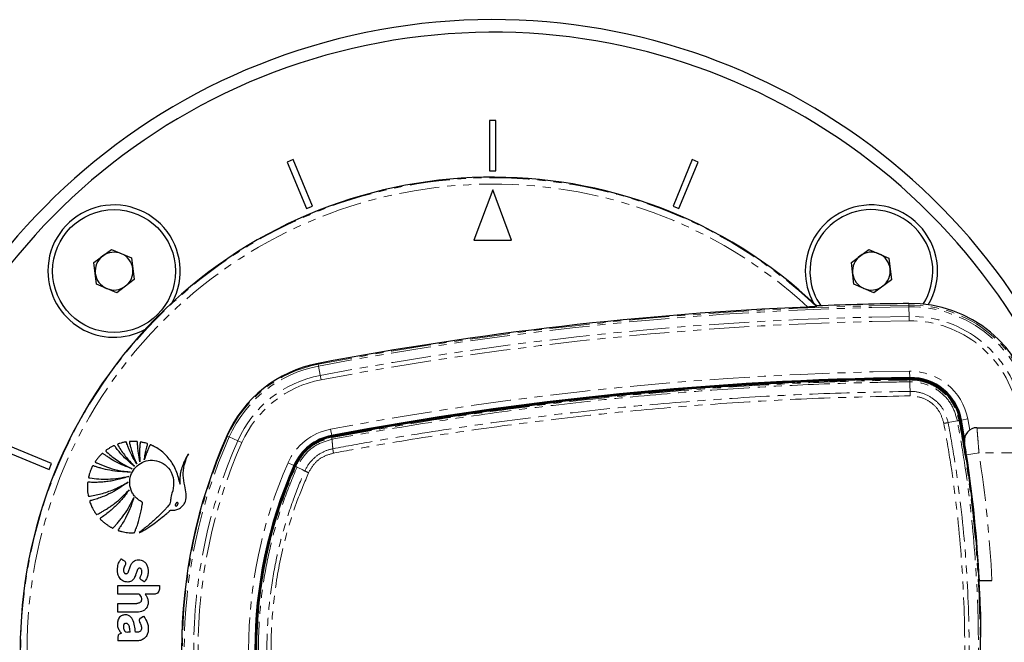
# Paper-space layout 'Inground Anchor' of a CAD drawing. Header units: millimetres. Extents: x 262 to 9484, y 125 to 8141.
# Tile 29 of 53: x 545 to 701, y 6142 to 6241. Entities that reach past the tile are written whole.
import ezdxf

# ---------------------------------------------------------------- set-up
doc = ezdxf.new("R2010")
doc.units = ezdxf.units.MM
doc.linetypes.add('PHANTOM', pattern=[12.7, 6.35, -1.27, 1.27, -1.27, 1.27, -1.27])

psp = doc.layouts.new('Inground Anchor')

# ---------------------------------------------------------------- linework, layer by layer
at = {"color": 7, "linetype": 'Continuous', "lineweight": 25}
for p, q in [((620.2, 6224.83), (619.2, 6224.83)), ((619.2, 6224.83), (619.2, 6216.83)), ((620.2, 6216.83), (620.2, 6224.83)), ((588.02, 6218.63), (587.09, 6218.24)), ((587.09, 6218.24), (590.15, 6210.85)), ((591.08, 6211.23), (588.02, 6218.63)), ((651.38, 6218.63), (648.32, 6211.23)), ((649.25, 6210.85), (652.31, 6218.24)), ((652.31, 6218.24), (651.38, 6218.63)), ((619.2, 6216.83), (620.2, 6216.83)), ((619.7, 6213.83), (616.7, 6205.83)), ((622.7, 6205.83), (619.7, 6213.83)), ((590.15, 6210.85), (591.08, 6211.23)), ((648.32, 6211.23), (649.25, 6210.85)), ((616.7, 6205.83), (622.7, 6205.83)), ((556.41, 6202.29), (559.18, 6204.37)), ((559.18, 6204.37), (562.36, 6203.02)), ((676.63, 6202.31), (679.41, 6204.37)), ((679.41, 6204.37), (682.59, 6203)), ((562.36, 6203.02), (562.78, 6199.58)), ((682.59, 6203), (682.98, 6199.55)), ((556.83, 6198.85), (556.41, 6202.29)), ((677.02, 6198.87), (676.63, 6202.31)), ((562.78, 6199.58), (560.02, 6197.49)), ((682.98, 6199.55), (680.2, 6197.49)), ((560.02, 6197.49), (556.83, 6198.85)), ((680.2, 6197.49), (677.02, 6198.87)), ((671.11, 6195.32), (671.14, 6195.41)), ((694.6, 6174.49), (694.1, 6177.29)), ((696.56, 6176.08), (706.78, 6176.08)), ((549.68, 6170.37), (542.29, 6173.44)), ((541.9, 6172.51), (549.29, 6169.45)), ((549.29, 6169.45), (549.68, 6170.37)), ((696.9, 6152.51), (696.86, 6152.54)), ((560.22, 6149.65), (560.22, 6151.06)), ((560.22, 6151.06), (566.79, 6151.06)), ((566.79, 6151.06), (566.79, 6150.46)), ((696.87, 6152.33), (696.91, 6152.33)), ((696.9, 6151.83), (698.94, 6151.83)), ((563.59, 6149.65), (560.22, 6149.65)), ((565.98, 6149.65), (564.52, 6149.65)), ((560.22, 6146.78), (560.22, 6148.19)), ((560.22, 6148.19), (563.22, 6148.19)), ((563.22, 6146.78), (560.22, 6146.78)), ((563.84, 6145.9), (564.28, 6146.16)), ((563.17, 6142.25), (560.22, 6142.25))]:
    psp.add_line(p, q, dxfattribs=at)
at = {"color": 8, "linetype": 'PHANTOM', "lineweight": 18}
for p, q in [((685.74, 6195.54), (685.74, 6195.79)), ((685.74, 6195.54), (685.75, 6195.25)), ((685.75, 6195.25), (685.77, 6193.75)), ((685.77, 6193.04), (685.77, 6193.75)), ((592, 6186.15), (591.97, 6186.27)), ((592, 6186.15), (592.05, 6185.86)), ((592.33, 6184.39), (592.05, 6185.86)), ((592.46, 6183.69), (592.33, 6184.39)), ((685.89, 6184.04), (685.87, 6185.04)), ((685.89, 6183.95), (685.89, 6184.04)), ((685.89, 6183.65), (685.89, 6183.79)), ((685.91, 6183.36), (685.91, 6183.36)), ((685.95, 6181.88), (685.95, 6181.84)), ((694.1, 6177.29), (695.09, 6177.47)), ((695.09, 6177.47), (695.4, 6175.71)), ((593.95, 6175.83), (594.14, 6174.85)), ((693.45, 6177.17), (693.45, 6177.17)), ((693.73, 6177.22), (693.86, 6177.24)), ((694.02, 6177.27), (694.1, 6177.29)), ((577.61, 6174.73), (577.49, 6174.78)), ((577.61, 6174.73), (577.87, 6174.61)), ((579.25, 6174), (577.87, 6174.61)), ((594.15, 6174.76), (594.14, 6174.85)), ((594.2, 6174.53), (594.19, 6174.6)), ((594.19, 6174.53), (594.2, 6174.53)), ((594.19, 6174.24), (594.19, 6174.24)), ((579.89, 6173.72), (579.25, 6174)), ((694.9, 6171.78), (696.88, 6172.08)), ((706.78, 6172.08), (696.88, 6172.08)), ((587.21, 6170.48), (588.13, 6170.08)), ((588.21, 6170.04), (588.13, 6170.08)), ((588.42, 6169.95), (588.36, 6169.97)), ((588.42, 6169.94), (588.42, 6169.95)), ((588.65, 6169.83), (588.64, 6169.82)), ((588.64, 6169.82), (588.64, 6169.82))]:
    psp.add_line(p, q, dxfattribs=at)
at = {"color": 8, "linetype": 'PHANTOM', "lineweight": 18, "flags": 128}
for points in [[(685.95, 6181.88), (685.92, 6182.76), (685.91, 6183.36)], [(693.45, 6177.17), (692.83, 6177.05), (691.99, 6176.89)], [(589.88, 6169.2), (589.44, 6169.42), (588.88, 6169.7), (588.64, 6169.82)]]:
    psp.add_lwpolyline(points, dxfattribs=at)
at = {"color": 7, "linetype": 'Continuous', "lineweight": 25, "flags": 128}
psp.add_lwpolyline([(694.56, 6174.2), (694.55, 6174.27), (694.02, 6177.27)], dxfattribs=at)
at = {"color": 7, "linetype": 'Continuous', "lineweight": 25}
psp.add_circle((559.6, 6200.93), 9.75, dxfattribs=at)
for centre, radius, start, end in [((619.7, 6140.83), 100, 20.6403, 339.3597), ((619.7, 6140.83), 98, 21.0814, 338.9186), ((619.7, 6140.83), 75, 46.6933, 313.3067), ((559.6, 6200.93), 10.5, 331.6399, 180), ((679.8, 6200.93), 10.5, 329.3741, 180), ((679.8, 6200.93), 9.75, 327.4322, 186.5432), ((559.6, 6200.93), 3, 66.9721, 126.9721), ((679.8, 6200.93), 3, 66.5432, 126.5432), ((559.6, 6200.93), 3, 126.9721, 186.9721), ((559.6, 6200.93), 3, 6.9721, 66.9721), ((679.8, 6200.93), 3, 126.5432, 186.5432), ((679.8, 6200.93), 3, 6.5432, 66.5432), ((559.6, 6200.93), 10.5, 180, 298.3601), ((559.6, 6200.93), 3, 306.9721, 6.9721), ((679.8, 6200.93), 10.5, 180, 208.3601), ((679.8, 6200.93), 3, 306.5432, 6.5432), ((559.6, 6200.93), 3, 186.9721, 246.9721), ((679.8, 6200.93), 9.75, 186.5432, 214.3627), ((679.8, 6200.93), 3, 186.5432, 246.5432), ((559.6, 6200.93), 3, 246.9721, 306.9721), ((679.8, 6200.93), 3, 246.5432, 306.5432), ((692.52, 5655.33), 540.38, 92.4164, 100.7235), ((692.52, 5655.33), 540.5, 90.7191, 92.267), ((685.99, 6175.79), 20, 10.4908, 90.7191), ((595.67, 6166.74), 19.88, 100.7235, 156.1432), ((692.52, 5655.33), 528.75, 90.7191, 100.7235), ((692.52, 5655.33), 528.66, 90.7191, 100.7235), ((692.52, 5655.33), 528.5, 90.7191, 100.7235), ((685.99, 6175.79), 8.25, 10.4908, 90.7191), ((685.99, 6175.79), 8.16, 10.4908, 90.7191), ((685.99, 6175.79), 8, 10.4908, 90.7191), ((497.2, 6140.83), 200, 1.7191, 10.4908), ((497.2, 6140.83), 200, 4.1474, 10.4908), ((696.56, 6174.08), 2, 90, 189.2779), ((654.26, 6140.83), 83.94, 156.1432, 203.8568), ((595.67, 6166.74), 8.25, 100.7235, 156.1432), ((595.67, 6166.74), 8.16, 100.7235, 156.1432), ((595.67, 6166.74), 8, 100.7235, 156.1432), ((497.2, 6141.51), 200, 2.9569, 8.7036), ((654.26, 6140.83), 72.31, 156.1432, 203.8568), ((654.26, 6140.83), 72.23, 156.1432, 203.8568), ((654.26, 6140.83), 72.06, 156.1432, 203.8568), ((497.2, 6140.83), 199.93, 359.4268, 0.5732)]:
    psp.add_arc(centre, radius, start, end, dxfattribs=at)
at = {"color": 8, "linetype": 'PHANTOM', "lineweight": 18}
for centre, radius, start, end in [((619.7, 6140.83), 74.91, 46.6649, 313.3351), ((619.7, 6140.83), 73.91, 47.3895, 312.6105), ((692.52, 5655.33), 540.25, 90.7191, 100.7235), ((692.52, 5655.33), 539.96, 90.7191, 100.7235), ((685.99, 6175.79), 19.75, 10.4908, 90.7191), ((685.99, 6175.79), 19.46, 10.4908, 90.7191), ((692.52, 5655.33), 538.46, 90.7191, 100.7235), ((692.52, 5655.33), 537.75, 90.7191, 100.7235), ((685.99, 6175.79), 17.96, 10.4908, 90.7191), ((685.99, 6175.79), 17.25, 10.4908, 90.7191), ((595.67, 6166.74), 19.75, 100.7235, 156.1432), ((595.67, 6166.74), 19.46, 100.7235, 156.1432), ((595.67, 6166.74), 17.96, 100.7235, 156.1432), ((595.67, 6166.74), 17.25, 100.7235, 156.1432), ((692.52, 5655.33), 529.75, 90.7191, 100.7235), ((685.99, 6175.79), 9.25, 10.4908, 90.7191), ((682.94, 6183.36), 2.96, 0.0685, 5.6487), ((595.67, 6166.74), 9.25, 100.7235, 156.1432), ((690.9, 6191.12), 14.18, 280.3598, 281.4916), ((654.26, 6140.83), 83.82, 156.1432, 203.8568), ((654.26, 6140.83), 83.52, 156.1432, 203.8568), ((594.73, 6174.37), 0.559, 163.5371, 193.4563), ((654.26, 6140.83), 82.02, 156.1432, 203.8568), ((654.26, 6140.83), 81.32, 156.1432, 203.8568), ((497.2, 6141.51), 202, 2.9276, 8.7036), ((654.26, 6140.83), 73.31, 156.1432, 203.8568), ((589.16, 6171.06), 1.34, 236.2906, 247.3365), ((597.58, 6184.91), 17.49, 243.874, 246.0208)]:
    psp.add_arc(centre, radius, start, end, dxfattribs=at)
at = {"color": 7, "linetype": 'Continuous', "lineweight": 25}
for points, knots in [([(671.11, 6195.32), (671.1, 6195.31), (671.08, 6195.31), (670.91, 6195.29), (670.62, 6195.27), (670.2, 6195.25), (669.89, 6195.23), (669.74, 6195.23)], [0, 0, 0, 0, 0.1440968, 0.2875872, 0.486137, 0.7601998, 1, 1, 1, 1]), ([(562.82, 6169.95), (562.3, 6170.4), (561.48, 6171.08), (560.62, 6172.02), (560.17, 6172.57), (559.9, 6172.9), (559.78, 6173.11), (559.69, 6173.2), (559.66, 6173.22), (559.64, 6173.23), (559.6, 6173.23), (559.55, 6173.21), (559.46, 6173.17), (559.23, 6173.05), (558.9, 6172.87), (558.58, 6172.65), (558.37, 6172.52), (558.3, 6172.46), (558.28, 6172.44), (558.27, 6172.41), (558.28, 6172.38), (558.3, 6172.32), (558.36, 6172.28), (558.41, 6172.24), (558.43, 6172.22), (558.44, 6172.21), (558.44, 6172.21), (558.44, 6172.21), (558.44, 6172.21), (558.44, 6172.21), (558.44, 6172.21), (558.44, 6172.21), (559.01, 6171.7), (560.28, 6170.68), (561.73, 6169.93), (562.5, 6169.54)], [0, 0, 0, 0, 0.181563, 0.281452, 0.336766, 0.368324, 0.39543, 0.400295, 0.402717, 0.404776, 0.406735, 0.41078, 0.419527, 0.434462, 0.477332, 0.519899, 0.538335, 0.541449, 0.544399, 0.546346, 0.548841, 0.551627, 0.562442, 0.56711, 0.56892, 0.56965, 0.569956, 0.570088, 0.570146, 0.570171, 0.570182, 0.570187, 0.57019, 0.771132, 1, 1, 1, 1]), ([(563.21, 6170.32), (562.93, 6170.78), (562.49, 6171.52), (562.05, 6172.48), (561.81, 6173.09), (561.67, 6173.45), (561.61, 6173.66), (561.58, 6173.75), (561.56, 6173.78), (561.54, 6173.79), (561.52, 6173.81), (561.48, 6173.81), (561.41, 6173.8), (561.31, 6173.78), (561.15, 6173.75), (560.88, 6173.69), (560.58, 6173.61), (560.34, 6173.54), (560.23, 6173.49), (560.19, 6173.47), (560.17, 6173.44), (560.17, 6173.39), (560.19, 6173.34), (560.22, 6173.29), (560.24, 6173.26), (560.26, 6173.23), (560.26, 6173.22), (560.27, 6173.22), (560.27, 6173.21), (560.27, 6173.21), (560.27, 6173.21), (560.27, 6173.21), (560.27, 6173.21), (560.61, 6172.64), (561.38, 6171.48), (562.33, 6170.48), (562.82, 6169.95)], [0, 0, 0, 0, 0.165667, 0.266279, 0.325785, 0.370092, 0.385201, 0.394149, 0.396289, 0.398331, 0.400329, 0.404851, 0.409546, 0.422041, 0.435842, 0.460922, 0.507787, 0.532654, 0.538534, 0.542969, 0.546556, 0.550022, 0.555764, 0.56218, 0.567863, 0.570218, 0.571206, 0.57163, 0.571814, 0.571894, 0.57193, 0.571945, 0.571952, 0.571957, 0.777413, 1, 1, 1, 1]), ([(563.7, 6170.68), (563.61, 6171.14), (563.47, 6171.89), (563.38, 6172.81), (563.35, 6173.34), (563.34, 6173.63), (563.35, 6173.77), (563.33, 6173.84), (563.29, 6173.86), (563.27, 6173.87), (563.21, 6173.88), (563.07, 6173.9), (562.82, 6173.91), (562.53, 6173.9), (562.28, 6173.89), (562.16, 6173.89), (562.1, 6173.88), (562.08, 6173.87), (562.06, 6173.85), (562.04, 6173.82), (562.03, 6173.77), (562.06, 6173.64), (562.13, 6173.35), (562.28, 6172.77), (562.6, 6171.71), (562.96, 6170.88), (563.21, 6170.32)], [0, 0, 0, 0, 0.173667, 0.277701, 0.336774, 0.369433, 0.380571, 0.39028, 0.392921, 0.395812, 0.399929, 0.415801, 0.444961, 0.493447, 0.520917, 0.534753, 0.538746, 0.542045, 0.544886, 0.547523, 0.554857, 0.563491, 0.595044, 0.666572, 0.779172, 1, 1, 1, 1]), ([(564.4, 6170.98), (564.44, 6171.27), (564.52, 6171.8), (564.67, 6172.46), (564.78, 6172.9), (564.85, 6173.14), (564.89, 6173.3), (564.93, 6173.4), (564.93, 6173.48), (564.93, 6173.51), (564.91, 6173.53), (564.79, 6173.6), (564.55, 6173.66), (564.26, 6173.72), (564.04, 6173.77), (563.92, 6173.79), (563.85, 6173.8), (563.8, 6173.79), (563.77, 6173.78), (563.75, 6173.75), (563.73, 6173.68), (563.72, 6173.51), (563.68, 6173.15), (563.63, 6172.19), (563.67, 6171.33), (563.7, 6170.68)], [0, 0, 0, 0, 0.127698, 0.23016, 0.296705, 0.322542, 0.341876, 0.367198, 0.371042, 0.374711, 0.378669, 0.383491, 0.434305, 0.485479, 0.510406, 0.531464, 0.538702, 0.544566, 0.549073, 0.554075, 0.560071, 0.580208, 0.62816, 0.714057, 1, 1, 1, 1]), ([(570.08, 6167.13), (569.91, 6167.84), (569.57, 6169.25), (568.49, 6171.12), (567.26, 6172.3), (566.35, 6172.9), (565.93, 6173.12), (565.72, 6173.22), (565.58, 6173.28), (565.47, 6173.34), (565.39, 6173.36), (565.34, 6173.35), (565.29, 6173.32), (565.25, 6173.26), (565.22, 6173.18), (565.19, 6173.1), (565.11, 6172.9), (564.93, 6172.51), (564.67, 6171.83), (564.49, 6171.29), (564.4, 6170.98)], [0, 0, 0, 0, 0.202229, 0.40583, 0.591312, 0.672977, 0.708933, 0.723066, 0.737203, 0.751346, 0.758346, 0.76153, 0.764796, 0.773005, 0.782354, 0.789655, 0.796108, 0.841429, 0.909394, 1, 1, 1, 1]), ([(694.9, 6171.78), (694.87, 6171.93), (694.82, 6172.31), (694.73, 6172.86), (694.65, 6173.36), (694.6, 6173.69), (694.59, 6173.73), (694.58, 6173.76)], [0, 0, 0, 0, 0.148936, 0.363368, 0.575824, 0.787673, 1, 1, 1, 1]), ([(562.5, 6169.54), (561.6, 6169.88), (560.31, 6170.38), (558.97, 6171.2), (558.4, 6171.58), (558.13, 6171.77), (557.97, 6171.88), (557.87, 6171.98), (557.8, 6172.01), (557.76, 6172.01), (557.73, 6171.99), (557.68, 6171.95), (557.59, 6171.86), (557.39, 6171.66), (557.12, 6171.38), (556.87, 6171.04), (556.7, 6170.84), (556.63, 6170.73), (556.61, 6170.69), (556.61, 6170.65), (556.62, 6170.62), (556.67, 6170.57), (556.74, 6170.54), (556.8, 6170.51), (556.83, 6170.5), (556.84, 6170.5), (556.84, 6170.5), (556.85, 6170.5), (556.85, 6170.5), (556.85, 6170.5), (556.85, 6170.5), (556.85, 6170.5), (557.36, 6170.26), (558.46, 6169.81), (560.24, 6169.29), (561.52, 6169.12), (562.19, 6169.03)], [0, 0, 0, 0, 0.221218, 0.318628, 0.361529, 0.378392, 0.39526, 0.406999, 0.409707, 0.412374, 0.415346, 0.417923, 0.427889, 0.443092, 0.483276, 0.518157, 0.540037, 0.544161, 0.547903, 0.550197, 0.552664, 0.555265, 0.565387, 0.569719, 0.571381, 0.572047, 0.572325, 0.572445, 0.572497, 0.57252, 0.57253, 0.572534, 0.572538, 0.702949, 0.845438, 1, 1, 1, 1]), ([(563.58, 6159.43), (563.73, 6159.48), (563.98, 6159.57), (564.32, 6159.79), (564.75, 6160.05), (565.38, 6160.47), (566.26, 6161.09), (567.15, 6161.78), (567.87, 6162.38), (568.28, 6162.73), (568.45, 6162.9), (568.51, 6162.94), (568.54, 6162.96), (568.55, 6162.98), (568.56, 6162.99), (568.58, 6163), (568.61, 6163), (568.65, 6162.99), (568.74, 6162.98), (568.86, 6162.98), (568.97, 6162.98), (569.04, 6162.98), (569.07, 6162.98), (569.08, 6162.98), (569.09, 6162.98), (569.09, 6162.98), (569.09, 6162.98), (569.09, 6162.98), (569.09, 6162.98), (569.31, 6163), (569.73, 6163.1), (570.28, 6163.42), (570.69, 6163.86), (571.05, 6164.57), (571.11, 6165.63), (570.79, 6166.99), (570.56, 6168.26), (570.6, 6169.4), (570.75, 6170.18), (570.95, 6170.83), (571.14, 6171.38), (571.29, 6171.72), (571.38, 6171.89), (571.39, 6171.91)], [0, 0, 0, 0, 0.02822, 0.047024, 0.072189, 0.117124, 0.182915, 0.263094, 0.318189, 0.351119, 0.358364, 0.361518, 0.363967, 0.364769, 0.365681, 0.366458, 0.368426, 0.370883, 0.374355, 0.383843, 0.39149, 0.394855, 0.396335, 0.396987, 0.397274, 0.3974, 0.397455, 0.39748, 0.39749, 0.397499, 0.435527, 0.473257, 0.509719, 0.541957, 0.613525, 0.690941, 0.79256, 0.84284, 0.893244, 0.933507, 0.964789, 0.996041, 1, 1, 1, 1]), ([(571.39, 6171.91), (571.21, 6171.61), (570.85, 6170.99), (570.43, 6170), (570.13, 6168.97), (570.03, 6168.08), (570.03, 6167.47), (570.07, 6167.21), (570.08, 6167.13)], [0, 0, 0, 0, 0.209784, 0.422933, 0.635761, 0.846744, 0.951153, 1, 1, 1, 1]), ([(562.19, 6169.03), (561.09, 6169.08), (559.52, 6169.14), (557.78, 6169.56), (557.04, 6169.78), (556.68, 6169.91), (556.47, 6169.97), (556.33, 6170.05), (556.24, 6170.04), (556.19, 6170.01), (556.12, 6169.86), (555.99, 6169.57), (555.82, 6169.17), (555.68, 6168.76), (555.61, 6168.47), (555.56, 6168.3), (555.55, 6168.22), (555.56, 6168.17), (555.6, 6168.13), (555.65, 6168.12), (555.69, 6168.11), (555.72, 6168.11), (555.73, 6168.11), (555.73, 6168.11), (555.74, 6168.11), (555.74, 6168.11), (555.74, 6168.11), (555.74, 6168.11), (555.74, 6168.11), (556.7, 6167.96), (558.79, 6167.8), (560.84, 6168.16), (561.93, 6168.35)], [0, 0, 0, 0, 0.2255528, 0.3249177, 0.3686671, 0.3858599, 0.4030558, 0.4148985, 0.4176634, 0.4206622, 0.4279839, 0.4501466, 0.4874333, 0.5176517, 0.539746, 0.549342, 0.5531365, 0.5570922, 0.5603648, 0.5639821, 0.5674381, 0.5689722, 0.5696397, 0.5699311, 0.5700588, 0.5701149, 0.5701395, 0.5701504, 0.5701552, 0.5701589, 0.7715299, 1, 1, 1, 1]), ([(562.65, 6159.37), (562.68, 6159.36), (562.73, 6159.36), (562.78, 6159.38), (562.82, 6159.41), (562.85, 6159.48), (562.93, 6159.68), (563.13, 6160.12), (563.47, 6161.08), (563.77, 6162.2), (563.99, 6163.21), (564.04, 6163.78), (564.13, 6164.07), (564.08, 6164.25), (563.99, 6164.31), (563.81, 6164.41), (563.48, 6164.6), (563.17, 6164.88), (562.94, 6165.12), (562.71, 6165.4), (562.3, 6166.05), (562, 6167.18), (562.17, 6168.52), (562.79, 6169.65), (563.77, 6170.5), (565.02, 6170.95), (566.44, 6170.9), (567.78, 6170.25), (568.83, 6169), (569.17, 6167.34), (568.93, 6166.06), (568.66, 6165.24), (568.58, 6164.83), (568.56, 6164.4), (568.48, 6163.97), (568.19, 6163.66), (567.99, 6163.41), (567.85, 6163.25), (567.79, 6163.18), (567.76, 6163.15), (567.75, 6163.14), (567.74, 6163.13), (567.74, 6163.13), (567.74, 6163.13), (567.74, 6163.13), (567.55, 6162.91), (567.15, 6162.5), (566.52, 6161.9), (565.88, 6161.32), (565.22, 6160.75), (564.55, 6160.2), (564.01, 6159.76), (563.68, 6159.51), (563.58, 6159.43)], [0, 0, 0, 0, 0.0032966, 0.0044508, 0.0060127, 0.0076363, 0.0119341, 0.0277509, 0.0558597, 0.112253, 0.1432712, 0.1581401, 0.1693379, 0.1728137, 0.1760335, 0.1791851, 0.193339, 0.2142755, 0.2199719, 0.2268437, 0.2499978, 0.2958207, 0.3397938, 0.3804541, 0.4219633, 0.4652446, 0.5095626, 0.5594472, 0.6094064, 0.6653695, 0.7217958, 0.7365556, 0.751316, 0.7635258, 0.7793182, 0.7926307, 0.8053556, 0.8110719, 0.813587, 0.8146937, 0.8151806, 0.8153948, 0.8154891, 0.8155306, 0.8155488, 0.8155631, 0.8441793, 0.8728415, 0.9015416, 0.9302542, 0.9589401, 0.9875496, 1, 1, 1, 1]), ([(561.93, 6168.35), (561.65, 6168.26), (561.09, 6168.06), (560.23, 6167.83), (559.35, 6167.65), (558.47, 6167.51), (557.58, 6167.43), (556.69, 6167.39), (556.03, 6167.41), (555.63, 6167.41), (555.52, 6167.44), (555.45, 6167.42), (555.43, 6167.4), (555.4, 6167.34), (555.39, 6167.08), (555.36, 6166.59), (555.4, 6165.98), (555.45, 6165.53), (555.49, 6165.31), (555.51, 6165.25), (555.54, 6165.23), (555.57, 6165.21), (555.63, 6165.2), (555.69, 6165.21), (555.73, 6165.22), (555.76, 6165.23), (555.78, 6165.23), (555.78, 6165.23), (555.78, 6165.23), (555.79, 6165.23), (555.79, 6165.23), (555.79, 6165.23), (555.79, 6165.23), (556.45, 6165.33), (557.82, 6165.63), (559.87, 6166.34), (561.17, 6167.06), (561.84, 6167.44)], [0, 0, 0, 0, 0.057426, 0.114826, 0.172211, 0.229592, 0.286977, 0.344377, 0.401806, 0.412893, 0.421478, 0.424076, 0.425858, 0.427738, 0.436262, 0.474569, 0.523369, 0.554574, 0.56231, 0.564903, 0.567089, 0.56915, 0.572812, 0.576881, 0.580591, 0.582187, 0.582872, 0.58317, 0.5833, 0.583357, 0.583382, 0.583393, 0.583398, 0.583402, 0.713102, 0.851978, 1, 1, 1, 1]), ([(561.84, 6167.44), (560.85, 6166.76), (559.43, 6165.78), (557.7, 6165.08), (556.95, 6164.81), (556.55, 6164.69), (556.2, 6164.58), (555.94, 6164.53), (555.81, 6164.49), (555.75, 6164.46), (555.73, 6164.4), (555.75, 6164.27), (555.84, 6164.07), (555.99, 6163.68), (556.21, 6163.23), (556.44, 6162.82), (556.63, 6162.55), (556.72, 6162.39), (556.8, 6162.33), (556.86, 6162.31), (557.03, 6162.39), (557.3, 6162.54), (557.66, 6162.73), (558.03, 6162.94), (558.46, 6163.2), (559.02, 6163.57), (559.87, 6164.18), (560.91, 6165.06), (561.64, 6165.85), (562.01, 6166.24)], [0, 0, 0, 0, 0.226718, 0.326617, 0.352803, 0.378996, 0.4052, 0.423578, 0.427974, 0.432067, 0.43542, 0.439009, 0.45551, 0.47762, 0.518825, 0.549936, 0.567789, 0.580796, 0.58381, 0.586672, 0.592895, 0.616517, 0.647493, 0.669087, 0.698685, 0.742291, 0.796477, 0.898237, 1, 1, 1, 1]), ([(562.01, 6166.24), (561.84, 6166), (561.51, 6165.53), (560.97, 6164.85), (560.4, 6164.2), (559.79, 6163.59), (559.16, 6163), (558.48, 6162.46), (557.92, 6162.01), (557.53, 6161.81), (557.42, 6161.69), (557.4, 6161.66), (557.4, 6161.62), (557.42, 6161.57), (557.56, 6161.4), (557.78, 6161.23), (558.1, 6160.95), (558.43, 6160.71), (558.75, 6160.5), (558.98, 6160.36), (559.13, 6160.27), (559.25, 6160.19), (559.35, 6160.15), (559.42, 6160.16), (559.5, 6160.22), (559.62, 6160.37), (559.81, 6160.56), (560.03, 6160.8), (560.33, 6161.14), (560.72, 6161.62), (561.33, 6162.44), (562.05, 6163.56), (562.51, 6164.52), (562.74, 6165)], [0, 0, 0, 0, 0.05771, 0.11539, 0.173053, 0.230709, 0.288371, 0.346051, 0.403765, 0.431524, 0.433822, 0.435859, 0.437913, 0.441817, 0.446383, 0.480892, 0.497728, 0.531857, 0.561892, 0.573691, 0.585489, 0.597662, 0.603357, 0.606247, 0.609835, 0.624207, 0.643874, 0.663907, 0.689821, 0.734639, 0.787656, 0.89382, 1, 1, 1, 1]), ([(562.74, 6165), (562.55, 6164.4), (562.19, 6163.26), (561.54, 6161.92), (561.01, 6161), (560.63, 6160.41), (560.38, 6160.07), (560.25, 6159.88), (560.24, 6159.84), (560.24, 6159.81), (560.26, 6159.78), (560.31, 6159.75), (560.37, 6159.73), (560.49, 6159.7), (560.65, 6159.64), (561.09, 6159.53), (561.75, 6159.4), (562.35, 6159.38), (562.65, 6159.37)], [0, 0, 0, 0, 0.229182, 0.431712, 0.540852, 0.613251, 0.685771, 0.694462, 0.697028, 0.701156, 0.704891, 0.711452, 0.718649, 0.729129, 0.755851, 0.782573, 0.891294, 1, 1, 1, 1]), ([(569.68, 6164.19), (569.67, 6164.2), (569.65, 6164.21), (569.59, 6164.21), (569.51, 6164.18), (569.44, 6164.1), (569.38, 6164.01), (569.33, 6163.91), (569.31, 6163.81), (569.32, 6163.73), (569.35, 6163.68), (569.37, 6163.67), (569.38, 6163.66)], [0, 0, 0, 0, 0.054152, 0.106755, 0.220928, 0.354231, 0.499771, 0.645409, 0.778973, 0.893409, 0.946014, 1, 1, 1, 1]), ([(569.38, 6163.66), (569.4, 6163.65), (569.42, 6163.64), (569.46, 6163.64), (569.51, 6163.65), (569.56, 6163.69), (569.63, 6163.75), (569.69, 6163.84), (569.73, 6163.94), (569.76, 6164.04), (569.75, 6164.12), (569.72, 6164.17), (569.7, 6164.18), (569.68, 6164.19)], [0, 0, 0, 0, 0.054064, 0.106543, 0.161595, 0.221254, 0.354546, 0.500182, 0.645922, 0.779485, 0.893724, 0.946168, 1, 1, 1, 1]), ([(563.91, 6151.94), (563.87, 6151.96), (563.81, 6152.01), (563.76, 6152.11), (563.75, 6152.22), (563.78, 6152.46), (563.96, 6152.77), (564.04, 6153.16), (564, 6153.45), (563.94, 6153.61), (563.84, 6153.72), (563.7, 6153.78), (563.56, 6153.78), (563.37, 6153.68), (563.24, 6153.43), (563.13, 6153.05), (562.98, 6152.57), (562.79, 6152.16), (562.55, 6151.88), (562.36, 6151.72), (562.08, 6151.61), (561.75, 6151.57), (561.38, 6151.61), (561.01, 6151.75), (560.67, 6151.99), (560.4, 6152.35), (560.2, 6152.83), (560.13, 6153.39), (560.16, 6153.93), (560.28, 6154.48), (560.45, 6154.9), (560.64, 6155.15), (560.69, 6155.23), (560.72, 6155.25), (560.73, 6155.25), (560.74, 6155.25), (560.77, 6155.25), (560.81, 6155.23), (560.87, 6155.19), (560.96, 6155.11), (561.11, 6155.02), (561.31, 6154.92), (561.39, 6154.78), (561.43, 6154.7)], [0, 0, 0, 0, 0.011232, 0.021027, 0.030771, 0.041185, 0.086899, 0.130076, 0.148188, 0.165146, 0.177277, 0.190131, 0.203885, 0.216548, 0.246148, 0.277538, 0.326313, 0.385862, 0.400693, 0.426996, 0.454023, 0.481187, 0.517987, 0.555064, 0.591537, 0.628693, 0.67989, 0.732012, 0.784237, 0.827478, 0.888451, 0.90755, 0.914117, 0.915019, 0.915944, 0.916985, 0.918229, 0.923434, 0.929635, 0.939467, 0.956213, 0.977297, 1, 1, 1, 1]), ([(561.43, 6154.7), (561.44, 6154.63), (561.45, 6154.48), (561.32, 6154.24), (561.17, 6153.97), (561.08, 6153.62), (561.09, 6153.34), (561.16, 6153.14), (561.23, 6153.03), (561.31, 6152.96), (561.41, 6152.92), (561.52, 6152.9), (561.63, 6152.93), (561.74, 6153), (561.84, 6153.12), (561.97, 6153.41), (562.07, 6153.75), (562.2, 6154.14), (562.35, 6154.5), (562.63, 6154.84), (563.05, 6155.06), (563.46, 6155.14), (563.89, 6155.09), (564.33, 6154.9), (564.71, 6154.52), (564.94, 6153.98), (565.03, 6153.41), (565, 6152.81), (564.86, 6152.31), (564.69, 6152), (564.6, 6151.85), (564.53, 6151.76), (564.47, 6151.68), (564.43, 6151.64), (564.41, 6151.62), (564.4, 6151.62), (564.4, 6151.62), (564.39, 6151.62), (564.39, 6151.62), (564.37, 6151.63), (564.36, 6151.64), (564.34, 6151.65), (564.33, 6151.66), (564.33, 6151.66), (564.33, 6151.66), (564.33, 6151.66), (564.33, 6151.66), (564.33, 6151.66), (564.33, 6151.66), (564.33, 6151.66), (564.24, 6151.72), (564.1, 6151.81), (563.96, 6151.9), (563.91, 6151.94)], [0, 0, 0, 0, 0.021417, 0.042498, 0.077987, 0.110867, 0.143353, 0.159573, 0.170162, 0.180525, 0.190826, 0.201476, 0.212535, 0.223128, 0.239347, 0.255952, 0.314059, 0.343371, 0.372846, 0.427443, 0.46738, 0.507386, 0.547856, 0.589422, 0.644348, 0.699381, 0.755554, 0.810452, 0.874335, 0.902475, 0.913539, 0.924622, 0.9357, 0.940706, 0.942343, 0.942869, 0.943336, 0.943782, 0.944363, 0.945513, 0.947963, 0.950291, 0.951078, 0.951352, 0.951457, 0.9515, 0.951519, 0.951527, 0.95153, 0.951532, 0.951533, 0.982273, 1, 1, 1, 1]), ([(563.59, 6149.65), (563.67, 6149.54), (563.83, 6149.35), (563.94, 6149.03), (563.96, 6148.75), (563.91, 6148.53), (563.79, 6148.37), (563.62, 6148.25), (563.42, 6148.21), (563.28, 6148.2), (563.22, 6148.19)], [0, 0, 0, 0, 0.20075, 0.371353, 0.491267, 0.615204, 0.694596, 0.793687, 0.904539, 1, 1, 1, 1]), ([(564.52, 6149.65), (564.63, 6149.52), (564.85, 6149.25), (565, 6148.75), (565.03, 6148.24), (564.92, 6147.73), (564.64, 6147.29), (564.08, 6146.87), (563.56, 6146.82), (563.22, 6146.78)], [0, 0, 0, 0, 0.125361, 0.250199, 0.375861, 0.501046, 0.626299, 0.751147, 1, 1, 1, 1]), ([(566.79, 6150.46), (566.77, 6150.34), (566.74, 6150.1), (566.52, 6149.84), (566.26, 6149.68), (566.07, 6149.66), (565.98, 6149.65)], [0, 0, 0, 0, 0.283705, 0.557917, 0.775026, 1, 1, 1, 1]), ([(562.98, 6143.62), (562.95, 6143.97), (562.9, 6144.66), (562.66, 6145.52), (562.25, 6146.09), (561.78, 6146.37), (561.25, 6146.4), (560.79, 6146.26), (560.46, 6146.01), (560.22, 6145.6), (560.09, 6145.04), (560.18, 6144.39), (560.43, 6143.87), (560.66, 6143.59), (560.76, 6143.47)], [0, 0, 0, 0, 0.143245, 0.2863, 0.358562, 0.42973, 0.501653, 0.57333, 0.62118, 0.668883, 0.765222, 0.851094, 0.934425, 1, 1, 1, 1]), ([(564.28, 6146.16), (564.53, 6145.8), (565.02, 6145.06), (565.1, 6143.92), (564.82, 6143.08), (564.39, 6142.59), (563.81, 6142.29), (563.38, 6142.26), (563.17, 6142.25)], [0, 0, 0, 0, 0.2513706, 0.5065545, 0.6303127, 0.7534146, 0.8768054, 1, 1, 1, 1]), ([(697.11, 6146.83), (697.1, 6146.78), (697.09, 6146.7), (697.09, 6146.01), (697.1, 6144.99), (697.11, 6143.87), (697.12, 6143.12), (697.12, 6142.83)], [0, 0, 0, 0, 0.214577, 0.429187, 0.643791, 0.85845, 1, 1, 1, 1]), ([(562.14, 6143.62), (562.13, 6143.86), (562.12, 6144.2), (562.01, 6144.61), (561.9, 6144.83), (561.76, 6144.96), (561.62, 6145.02), (561.47, 6145.04), (561.33, 6145.01), (561.2, 6144.94), (561.1, 6144.79), (561.07, 6144.54), (561.09, 6144.23), (561.18, 6144.03), (561.23, 6143.93)], [0, 0, 0, 0, 0.235346, 0.328382, 0.417623, 0.466597, 0.514368, 0.562572, 0.611927, 0.656748, 0.699407, 0.787981, 0.894127, 1, 1, 1, 1]), ([(563.84, 6145.9), (563.8, 6145.88), (563.73, 6145.83), (563.65, 6145.72), (563.6, 6145.59), (563.58, 6145.31), (563.81, 6144.95), (563.95, 6144.51), (563.96, 6144.15), (563.87, 6143.9), (563.7, 6143.73), (563.4, 6143.6), (563.15, 6143.61), (562.98, 6143.62)], [0, 0, 0, 0, 0.043693, 0.087035, 0.130805, 0.173871, 0.347703, 0.520641, 0.609431, 0.697904, 0.762047, 0.837472, 1, 1, 1, 1]), ([(560.76, 6143.47), (560.69, 6143.44), (560.53, 6143.38), (560.32, 6143.28), (560.23, 6143.09), (560.22, 6142.9), (560.22, 6142.62), (560.22, 6142.4), (560.22, 6142.25)], [0, 0, 0, 0, 0.153808, 0.342505, 0.433346, 0.55862, 0.702766, 1, 1, 1, 1]), ([(562.14, 6143.62), (562.02, 6143.62), (561.81, 6143.63), (561.56, 6143.58), (561.42, 6143.67), (561.33, 6143.78), (561.27, 6143.87), (561.23, 6143.93)], [0, 0, 0, 0, 0.336352, 0.602343, 0.685151, 0.78957, 1, 1, 1, 1])]:
    psp.add_open_spline(points, degree=3, knots=knots, dxfattribs=at)
at = {"color": 8, "linetype": 'PHANTOM', "lineweight": 18}
for points, knots in [([(594.2, 6174.53), (598.98, 6175.38), (608.53, 6177.1), (622.95, 6179.18), (637.41, 6180.89), (651.59, 6182.17), (665.48, 6183.06), (676.82, 6183.5), (683.62, 6183.61), (685.89, 6183.65)], [0, 0, 0, 0, 0.158217, 0.316434, 0.474012, 0.63159, 0.77897, 0.926349, 1, 1, 1, 1]), ([(685.89, 6183.65), (685.89, 6183.65), (685.89, 6183.65), (685.89, 6183.65), (685.9, 6183.65)], [0, 0, 0, 0, 0.24568, 1, 1, 1, 1]), ([(685.9, 6183.65), (686.03, 6183.65), (687.04, 6183.65), (688.94, 6183.24), (691.22, 6181.85), (692.99, 6179.78), (693.48, 6178.07), (693.73, 6177.22)], [0, 0, 0, 0, 0.036324, 0.277287, 0.518216, 0.759108, 1, 1, 1, 1]), ([(685.91, 6183.36), (683.64, 6183.33), (676.84, 6183.21), (665.5, 6182.77), (651.6, 6181.88), (637.41, 6180.6), (622.95, 6178.89), (608.53, 6176.81), (598.97, 6175.1), (594.19, 6174.24)], [0, 0, 0, 0, 0.0736516, 0.2209668, 0.3684144, 0.5259122, 0.6835704, 0.8417055, 1, 1, 1, 1]), ([(693.45, 6177.17), (693.21, 6177.99), (692.74, 6179.63), (691.04, 6181.63), (688.84, 6182.97), (687.01, 6183.36), (686.03, 6183.36), (685.91, 6183.36)], [0, 0, 0, 0, 0.240815, 0.481676, 0.72263, 0.963679, 1, 1, 1, 1]), ([(594.32, 6172.74), (596.55, 6173.15), (603.21, 6174.37), (614.39, 6176.16), (628.16, 6178.03), (642.3, 6179.56), (656.8, 6180.73), (671.36, 6181.54), (681.08, 6181.74), (685.95, 6181.84)], [0, 0, 0, 0, 0.0737204, 0.221176, 0.3687607, 0.5261662, 0.6837316, 0.8417841, 1, 1, 1, 1]), ([(685.96, 6181.13), (681.11, 6181.03), (671.39, 6180.83), (656.85, 6180.02), (642.36, 6178.85), (628.24, 6177.32), (614.48, 6175.46), (603.31, 6173.67), (596.65, 6172.45), (594.43, 6172.05)], [0, 0, 0, 0, 0.158052, 0.316267, 0.473672, 0.631237, 0.778693, 0.926279, 1, 1, 1, 1]), ([(685.95, 6181.84), (685.95, 6181.84), (686.66, 6181.85), (688.06, 6181.62), (689.89, 6180.59), (691.36, 6178.99), (691.77, 6177.61), (691.99, 6176.89)], [0, 0, 0, 0, 0.000007, 0.251557, 0.493427, 0.734807, 1, 1, 1, 1]), ([(691.3, 6176.76), (691.11, 6177.4), (690.74, 6178.62), (689.45, 6180.02), (687.83, 6180.96), (686.59, 6181.07), (685.96, 6181.13)], [0, 0, 0, 0, 0.265153, 0.506539, 0.748436, 1, 1, 1, 1]), ([(691.3, 6104.9), (691.99, 6109.02), (693.36, 6117.26), (694.45, 6130.07), (694.76, 6143.24), (694.12, 6156.72), (692.85, 6167.91), (691.69, 6174.55), (691.3, 6176.76)], [0, 0, 0, 0, 0.173418, 0.346836, 0.533213, 0.720031, 0.906849, 1, 1, 1, 1]), ([(691.99, 6176.89), (692.38, 6174.67), (693.54, 6168.01), (694.81, 6156.79), (695.45, 6143.26), (695.15, 6130.04), (694.06, 6117.19), (692.68, 6108.91), (691.99, 6104.77)], [0, 0, 0, 0, 0.09315, 0.279528, 0.466787, 0.653164, 0.82623, 1, 1, 1, 1]), ([(693.45, 6104.49), (694.15, 6108.72), (695.56, 6117.18), (696.64, 6130.22), (696.93, 6143.53), (696.27, 6157.06), (695, 6168.28), (693.84, 6174.95), (693.45, 6177.17)], [0, 0, 0, 0, 0.175926, 0.351853, 0.536803, 0.722183, 0.907563, 1, 1, 1, 1]), ([(693.73, 6177.22), (694.11, 6175), (695.28, 6168.33), (696.55, 6157.09), (697.21, 6143.55), (696.92, 6130.21), (695.84, 6117.15), (694.43, 6108.68), (693.73, 6104.44)], [0, 0, 0, 0, 0.092437, 0.27739, 0.463199, 0.648153, 0.823711, 1, 1, 1, 1]), ([(696.56, 6176.08), (696.56, 6176.04), (696.57, 6175.95), (696.62, 6175.27), (696.7, 6174.28), (696.79, 6173.15), (696.85, 6172.39), (696.88, 6172.08)], [0, 0, 0, 0, 0.2122436, 0.4240221, 0.6364538, 0.8509534, 1, 1, 1, 1]), ([(588.42, 6169.95), (588.79, 6170.62), (589.59, 6172.07), (591.61, 6173.76), (593.33, 6174.27), (594.19, 6174.53)], [0, 0, 0, 0, 0.298978, 0.648579, 1, 1, 1, 1]), ([(594.19, 6174.24), (593.36, 6173.99), (591.71, 6173.5), (589.77, 6171.87), (589, 6170.47), (588.65, 6169.83)], [0, 0, 0, 0, 0.350443, 0.700656, 1, 1, 1, 1]), ([(594.19, 6174.24), (594.18, 6174.28), (594.18, 6174.36), (594.17, 6174.45), (594.18, 6174.51), (594.19, 6174.52), (594.19, 6174.53)], [0, 0, 0, 0, 0.25, 0.5, 0.75, 1, 1, 1, 1]), ([(594.32, 6172.74), (594.3, 6173.03), (594.25, 6173.53), (594.21, 6174.03), (594.19, 6174.24)], [0, 0, 0, 0, 0.586932, 1, 1, 1, 1]), ([(589.88, 6169.2), (589.88, 6169.2), (590.16, 6169.84), (590.94, 6171.01), (592.54, 6172.21), (593.75, 6172.63), (594.32, 6172.74), (594.32, 6172.74)], [0, 0, 0, 0, 0.000012, 0.354377, 0.701124, 0.999994, 1, 1, 1, 1]), ([(594.43, 6172.05), (593.84, 6171.87), (592.76, 6171.56), (591.35, 6170.46), (590.78, 6169.46), (590.47, 6168.92)], [0, 0, 0, 0, 0.349098, 0.645457, 1, 1, 1, 1]), ([(588.42, 6111.72), (587.42, 6114.19), (585.42, 6119.13), (583.48, 6126.91), (582.42, 6134.4), (582.17, 6141.32), (582.52, 6148.15), (583.6, 6155.27), (585.51, 6162.78), (587.45, 6167.55), (588.42, 6169.94)], [0, 0, 0, 0, 0.133261, 0.266939, 0.400198, 0.51123, 0.613098, 0.741938, 0.871158, 1, 1, 1, 1]), ([(588.64, 6169.82), (587.92, 6168.07), (586.46, 6164.56), (584.8, 6159.06), (583.54, 6153.39), (582.74, 6147.51), (582.42, 6141.32), (582.65, 6135.12), (583.4, 6129.03), (584.63, 6123.22), (586.32, 6117.44), (587.87, 6113.71), (588.64, 6111.84)], [0, 0, 0, 0, 0.095155, 0.190919, 0.288596, 0.386935, 0.488768, 0.599761, 0.69807, 0.797055, 0.898162, 1, 1, 1, 1]), ([(588.64, 6169.82), (588.58, 6169.85), (588.47, 6169.9), (588.42, 6169.93), (588.42, 6169.94), (588.42, 6169.94)], [0, 0, 0, 0, 0.499354, 0.896725, 1, 1, 1, 1]), ([(589.88, 6112.45), (589.88, 6112.45), (588.98, 6114.47), (587.48, 6118.33), (585.8, 6124.16), (584.64, 6129.89), (583.96, 6135.77), (583.78, 6141.67), (584.1, 6147.52), (584.9, 6153.31), (586.2, 6159.08), (587.88, 6164.4), (589.23, 6167.74), (589.88, 6169.2), (589.88, 6169.2)], [0, 0, 0, 0, 0.000001, 0.113422, 0.212167, 0.311597, 0.413192, 0.515536, 0.614282, 0.713717, 0.815318, 0.917666, 0.999999, 1, 1, 1, 1]), ([(590.47, 6168.92), (589.86, 6167.46), (588.24, 6163.62), (586.32, 6157.12), (584.91, 6149.48), (584.37, 6141.73), (584.71, 6133.97), (585.92, 6126.3), (587.82, 6119.17), (589.64, 6114.76), (590.47, 6112.73)], [0, 0, 0, 0, 0.082355, 0.216249, 0.35057, 0.484461, 0.618347, 0.752663, 0.886551, 1, 1, 1, 1])]:
    psp.add_open_spline(points, degree=3, knots=knots, dxfattribs=at)
for points in [[(685.91, 6183.36), (685.91, 6183.41), (685.9, 6183.49), (685.9, 6183.58), (685.9, 6183.64), (685.9, 6183.65), (685.9, 6183.65)], [(685.96, 6181.13), (685.96, 6181.19), (685.96, 6181.33), (685.96, 6181.52), (685.96, 6181.69), (685.95, 6181.79), (685.95, 6181.84)], [(691.3, 6176.76), (691.37, 6176.77), (691.49, 6176.8), (691.68, 6176.83), (691.85, 6176.86), (691.94, 6176.88), (691.99, 6176.89)], [(693.73, 6177.22), (693.72, 6177.22), (693.71, 6177.22), (693.66, 6177.21), (693.57, 6177.19), (693.49, 6177.17), (693.45, 6177.17)], [(594.32, 6172.74), (594.33, 6172.69), (594.34, 6172.59), (594.36, 6172.42), (594.39, 6172.24), (594.42, 6172.11), (594.43, 6172.05)]]:
    psp.add_open_spline(points, degree=3, dxfattribs=at)

doc.saveas('drawing.dxf')
